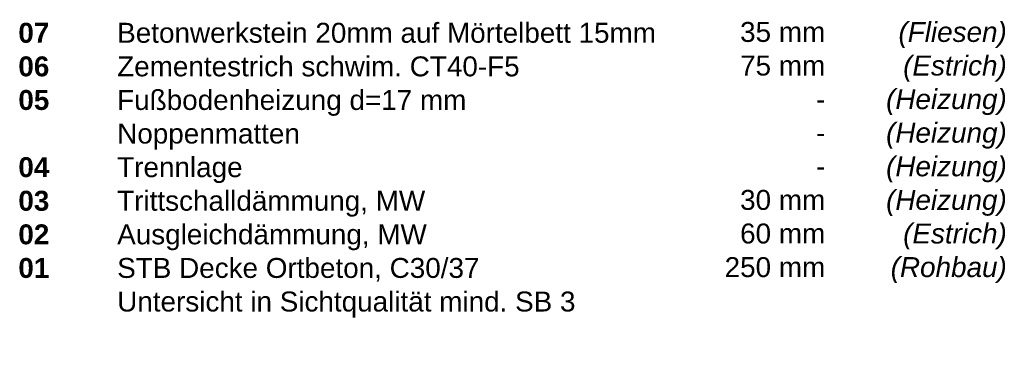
# Model space of a CAD drawing. Header units: metres. Extents: x 0.9 to 30.1, y -10.7 to 8.6.
# Tile 181 of 256: x 6.4 to 7.6, y 4.9 to 5.3. Entities that reach past the tile are written whole.
import ezdxf

# ---------------------------------------------------------------- set-up
doc = ezdxf.new("R2010")
doc.units = ezdxf.units.M
doc.layers.add('Keine', color=7, linetype='Continuous', lineweight=9)
doc.styles.add('Arial', font='arial.ttf')
doc.styles.add('Arial (bold)', font='arialbd.ttf')
doc.styles.add('Arial (italic)', font='ariali.ttf')

msp = doc.modelspace()

# ---------------------------------------------------------------- texts
at = {"layer": 'Keine', "color": 7, "insert": (6.3794, 5.30632), "char_height": 0.0252181, "attachment_point": 1, "line_spacing_factor": 1.011258, "style": 'Arial (bold)'}
msp.add_mtext('\\pxt4.957;07^I{\\fArial|b0|i0|c0|p0;Betonwerkstein 20mm auf Mörtelbett 15mm\\P}06 ^I{\\fArial|b0|i0|c0|p0;Zementestrich schwim. }{\\fArial|b0|i0|c0|p0;CT40-F5}{\\fArial|b0|i0|c0|p0;\\P}05{\\fArial|b0|i0|c0|p0; ^IFußbodenheizung d=17 mm \\P     ^INoppenmatten}{\\fArial|b0|i0|c0|p0;\\C1;\\P}04{\\fArial|b0|i0|c0|p0; ^ITrennlage\\P}03{\\fArial|b0|i0|c0|p0; ^ITrittschalldämmung, MW\\P}02{\\fArial|b0|i0|c0|p0; ^IAusgleichdämmung, MW}{\\fArial|b0|i0|c0|p0;\\P}01{\\fArial|b0|i0|c0|p0; ^ISTB Decke Ortbeton, C30/37\\P ^IUntersicht in Sichtqualität mind. SB 3}', dxfattribs=at)
at = {"layer": 'Keine', "color": 7, "transparency": 33554687, "char_height": 0.025218, "attachment_point": 3, "line_spacing_factor": 1.011258}
for s, insert, width, style in [('  35 mm\\P75 mm\\P-  \\P-\\P-\\P  30 mm\\P  60 mm\\P250 mm', (7.39978, 5.30738), 0.1510902, 'Arial'), ('(Fliesen)\\P(Estrich)\\P(Heizung)\\P(Heizung)\\P(Heizung)\\P(Heizung)\\P(Estrich)\\P(Rohbau)', (7.6294, 5.30738), 0.175, 'Arial (italic)')]:
    msp.add_mtext(s, dxfattribs=dict(at, insert=insert, width=width, style=style))

doc.saveas('drawing.dxf')
